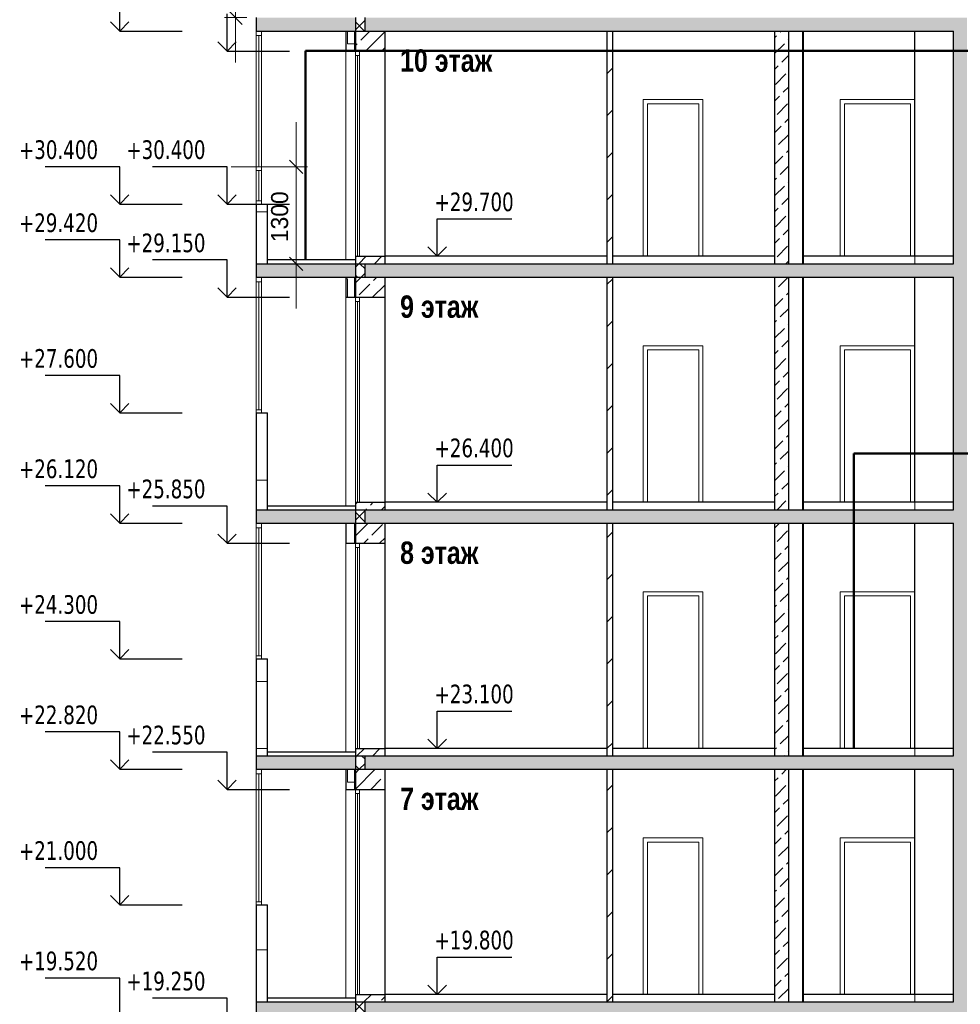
# Model space of a CAD drawing. Header units: millimetres. Extents: x 40580 to 1168286, y -220995 to 81020.
# Tile 107 of 194: x 324282 to 336892, y -47789 to -34584. Entities that reach past the tile are written whole.
import ezdxf

# ---------------------------------------------------------------- set-up
doc = ezdxf.new("R2010")
doc.units = ezdxf.units.MM
doc.linetypes.add('CENTER', pattern=[2, 1.25, -0.25, 0.25, -0.25])
for name, color, linetype, lineweight in [('Standard', 7, 'Continuous', 25), ('Общий01', 7, 'Continuous', 13), ('ОСИ', 7, 'CENTER', 15), ('Стена', 7, 'Continuous', 50), ('Текст_ общее', 7, 'Continuous', 25)]:
    doc.layers.add(name, color=color, linetype=linetype, lineweight=lineweight)
doc.layers.add('Стена_ бетон не несущ.', color=7, linetype='Continuous', lineweight=35, true_color=0xb4b496)
doc.layers.add('Стена_ бетон несущ.', color=7, linetype='Continuous', lineweight=70, true_color=0xb4b496)
doc.styles.add('Century Gothic', font='txt')
doc.styles.add('TAHOMA', font='tahoma.ttf')
doc.dimstyles.new('__________3', dxfattribs={"dimtxt": 229, "dimasz": 300, "dimexe": 0, "dimexo": 0, "dimgap": 114.5, "dimtad": 2, "dimdec": 0, "dimrnd": 1, "dimzin": 12, "dimdsep": 46, "dimtxsty": 'Century Gothic', "dimblk1": 'ALL_ML_STRICH', "dimblk2": 'ALL_ML_STRICH', "dimsah": 1, "dimcen": 0, "dimclrd": 256, "dimclre": 256, "dimclrt": 256, "dimadec": 0, "dimazin": 0, "dimtfac": 1, "dimtdec": 0, "dimtix": 1, "dimtmove": 2, "dimatfit": 3, "dimfxl": 0, "dimtzin": 0, "dimlwd": 0, "dimlwe": 13, "dimarcsym": 0})
pattern_1 = [(45, (131127.58, -67760.15), (-212.13203, 212.13203), [200, -70]), (45, (131021.5, -67654.08), (-212.13203, 212.13203), [200, -70])]
pattern_2 = [(0, (132027.6, -66860.15), (450, 450), [450, -450]), (90, (132027.6, -66860.15), (-450, 450), [450, -450])]
pattern_3 = [(45, (131127.58, -67760.15), (-106.06602, 106.06602), []), (135, (131127.58, -67760.15), (-106.06602, -106.06602), [])]
pattern_4 = [(45, (131127.58, -67760.15), (-212.13203, 212.13203), []), (45, (131021.5, -67654.08), (-212.13203, 212.13203), [200, -70])]
pattern_5 = [(45, (131127.6, -67760.15), (-565.6854, 565.6854), []), (45, (130844.7, -67477.3), (-565.6854, 565.6854), [])]

# ---------------------------------------------------------------- blocks, each defined once
blk = doc.blocks.new('COMPLEX_ELEVATIONDIM_12')
at = {"layer": 'Standard', "color": 7, "linetype": 'Continuous', "lineweight": 25}
for p, q in [((194495, 33023), (194495, 33523)), ((194495, 33023), (194370, 33148)), ((194495, 33023), (194620, 33148)), ((194495, 33023), (194495, 33023)), ((194495, 33023), (194495, 33023)), ((194495, 33023), (195335, 33023)), ((194495, 33023), (194495, 33023)), ((194495, 33023), (194495, 33023)), ((194495, 31203), (193495, 31203)), ((194495, 30703), (194495, 31203)), ((194495, 30703), (194370, 30828)), ((194495, 30703), (194620, 30828)), ((194495, 30703), (194495, 30703)), ((194495, 30703), (194495, 30703)), ((194495, 30703), (195335, 30703)), ((194495, 30703), (194495, 30703)), ((194495, 30703), (194495, 30703)), ((194495, 30223), (193495, 30223)), ((194495, 29723), (194495, 30223)), ((194495, 29723), (194370, 29848)), ((194495, 29723), (194620, 29848)), ((194495, 29723), (194495, 29723)), ((194495, 29723), (194495, 29723)), ((194495, 29723), (195335, 29723)), ((194495, 29723), (194495, 29723)), ((194495, 29723), (194495, 29723)), ((194495, 28403), (193495, 28403)), ((194495, 27903), (194495, 28403)), ((194495, 27903), (194370, 28028)), ((194495, 27903), (194620, 28028)), ((194495, 27903), (194495, 27903)), ((194495, 27903), (194495, 27903)), ((194495, 27903), (195335, 27903)), ((194495, 27903), (194495, 27903)), ((194495, 27903), (194495, 27903)), ((194495, 26923), (193495, 26923)), ((194495, 26423), (194495, 26923)), ((194495, 26423), (194370, 26548)), ((194495, 26423), (194620, 26548)), ((194495, 26423), (194495, 26423)), ((194495, 26423), (194495, 26423)), ((194495, 26423), (195335, 26423)), ((194495, 26423), (194495, 26423)), ((194495, 26423), (194495, 26423)), ((194495, 25103), (193495, 25103)), ((194495, 24603), (194495, 25103)), ((194495, 24603), (194370, 24728)), ((194495, 24603), (194620, 24728)), ((194495, 24603), (194495, 24603)), ((194495, 24603), (194495, 24603)), ((194495, 24603), (195335, 24603)), ((194495, 24603), (194495, 24603)), ((194495, 24603), (194495, 24603)), ((194495, 23623), (193495, 23623)), ((194495, 23123), (194495, 23623)), ((194495, 23123), (194370, 23248)), ((194495, 23123), (194620, 23248)), ((194495, 23123), (194495, 23123)), ((194495, 23123), (194495, 23123)), ((194495, 23123), (195335, 23123)), ((194495, 23123), (194495, 23123)), ((194495, 23123), (194495, 23123)), ((194495, 21803), (193495, 21803)), ((194495, 21303), (194495, 21803)), ((194495, 21303), (194370, 21428)), ((194495, 21303), (194620, 21428)), ((194495, 21303), (194495, 21303)), ((194495, 21303), (194495, 21303)), ((194495, 21303), (195335, 21303)), ((194495, 21303), (194495, 21303)), ((194495, 21303), (194495, 21303)), ((194495, 20323), (193495, 20323)), ((194495, 19823), (194495, 20323))]:
    blk.add_line(p, q, dxfattribs=at)
at = {"layer": 'Standard', "color": 7, "linetype": 'Continuous', "lineweight": 25, "char_height": 250, "width": 104.17, "attachment_point": 7, "style": 'TAHOMA'}
for s, insert in [('\\W0.83;+30.400', (193144, 31303)), ('\\W0.83;+29.420', (193144, 30323)), ('\\W0.83;+27.600', (193144, 28503)), ('\\W0.83;+26.120', (193144, 27023)), ('\\W0.83;+24.300', (193144, 25203)), ('\\W0.83;+22.820', (193144, 23723)), ('\\W0.83;+21.000', (193144, 21903)), ('\\W0.83;+19.520', (193144, 20423))]:
    blk.add_mtext(s, dxfattribs=dict(at, insert=insert))
blk = doc.blocks.new('COMPLEX_ELEVATIONDIM_13')
at = {"layer": 'Standard', "color": 7, "linetype": 'Continuous', "lineweight": 25}
for p, q in [((195934, 32753), (195934, 33253)), ((195934, 32753), (195809, 32878)), ((195934, 32753), (196059, 32878)), ((195934, 32753), (195934, 32753)), ((195934, 32753), (195934, 32753)), ((195934, 32753), (196774, 32753)), ((195934, 32753), (195934, 32753)), ((195934, 32753), (195934, 32753)), ((195934, 31203), (194934, 31203)), ((195934, 30703), (195934, 31203)), ((195934, 30703), (195809, 30828)), ((195934, 30703), (196059, 30828)), ((195934, 30703), (195934, 30703)), ((195934, 30703), (195934, 30703)), ((195934, 30703), (196774, 30703)), ((195934, 30703), (195934, 30703)), ((195934, 30703), (195934, 30703)), ((195934, 29953), (194934, 29953)), ((195934, 29453), (195934, 29953)), ((195934, 29453), (195809, 29578)), ((195934, 29453), (196059, 29578)), ((195934, 29453), (195934, 29453)), ((195934, 29453), (195934, 29453)), ((195934, 29453), (196774, 29453)), ((195934, 29453), (195934, 29453)), ((195934, 29453), (195934, 29453)), ((195934, 26653), (194934, 26653)), ((195934, 26153), (195934, 26653)), ((195934, 26153), (195809, 26278)), ((195934, 26153), (196059, 26278)), ((195934, 26153), (195934, 26153)), ((195934, 26153), (195934, 26153)), ((195934, 26153), (196774, 26153)), ((195934, 26153), (195934, 26153)), ((195934, 26153), (195934, 26153)), ((195934, 23353), (194934, 23353)), ((195934, 22853), (195934, 23353)), ((195934, 22853), (195809, 22978)), ((195934, 22853), (196059, 22978)), ((195934, 22853), (195934, 22853)), ((195934, 22853), (195934, 22853)), ((195934, 22853), (196774, 22853)), ((195934, 22853), (195934, 22853)), ((195934, 22853), (195934, 22853)), ((195934, 20053), (194934, 20053)), ((195934, 19553), (195934, 20053))]:
    blk.add_line(p, q, dxfattribs=at)
at = {"layer": 'Standard', "color": 7, "linetype": 'Continuous', "lineweight": 25, "char_height": 250, "width": 104.17, "attachment_point": 7, "style": 'TAHOMA'}
for s, insert in [('\\W0.83;+30.400', (194584, 31303)), ('\\W0.83;+29.150', (194584, 30053)), ('\\W0.83;+25.850', (194584, 26753)), ('\\W0.83;+22.550', (194584, 23453)), ('\\W0.83;+19.250', (194584, 20153))]:
    blk.add_mtext(s, dxfattribs=dict(at, insert=insert))
blk = doc.blocks.new('ALL_ML_STRICH')
at = {"color": 0, "linetype": 'ByBlock', "lineweight": -2}
for p, q in [((0, -0.5), (0, 0.5)), ((-1, 0), (0.5, 0)), ((-0.3, -0.3), (0.3, 0.3))]:
    blk.add_line(p, q, dxfattribs=at)
blk = doc.blocks.new('*D17091')
at = {"layer": 'Defpoints', "color": 0}
for p in [(327119, -36557), (327989, -36557), (327989, -37857)]:
    blk.add_point(p, dxfattribs=at)
at = {"layer": 'ОСИ', "color": 218, "linetype": 'Continuous', "lineweight": 0}
for p, q in [((327989, -36257), (327989, -35957)), ((327989, -37857), (327989, -36557)), ((327989, -38157), (327989, -38457))]:
    blk.add_line(p, q, dxfattribs=at)
at = {"layer": 'ОСИ', "color": 218, "linetype": 'Continuous', "lineweight": 13}
for p, q in [((327119, -36557), (327989, -36557)), ((327989, -37857), (327989, -37857))]:
    blk.add_line(p, q, dxfattribs=at)
at = {"layer": 'ОСИ', "color": 218, "lineweight": 0, "xscale": 300, "yscale": 300, "zscale": 300}
for p, rotation in [((327989, -36557), 270), ((327989, -37857), 90)]:
    blk.add_blockref('ALL_ML_STRICH', p, dxfattribs=dict(at, rotation=rotation))
at = {"layer": 'ОСИ', "color": 218, "lineweight": 13, "insert": (327768, -37227), "char_height": 229, "attachment_point": 5, "rotation": 90, "style": 'Century Gothic'}
blk.add_mtext('1300', dxfattribs=at)
blk = doc.blocks.new('*D17092')
at = {"layer": 'Defpoints', "color": 0}
for p in [(327176, -33257), (327176, -33257), (327176, -34557)]:
    blk.add_point(p, dxfattribs=at)
at = {"layer": 'ОСИ', "color": 218, "linetype": 'Continuous', "lineweight": 0}
for p, q in [((327176, -32957), (327176, -32657)), ((327176, -34557), (327176, -33257)), ((327176, -34857), (327176, -35157))]:
    blk.add_line(p, q, dxfattribs=at)
at = {"layer": 'ОСИ', "color": 218, "linetype": 'Continuous', "lineweight": 13}
for p, q in [((327176, -33257), (327176, -33257)), ((327176, -34557), (327176, -34557))]:
    blk.add_line(p, q, dxfattribs=at)
at = {"layer": 'ОСИ', "color": 218, "lineweight": 0, "xscale": 300, "yscale": 300, "zscale": 300}
for p, rotation in [((327176, -33257), 270), ((327176, -34557), 90)]:
    blk.add_blockref('ALL_ML_STRICH', p, dxfattribs=dict(at, rotation=rotation))
at = {"layer": 'ОСИ', "color": 218, "lineweight": 13, "insert": (326956, -33927), "char_height": 229, "attachment_point": 5, "rotation": 90, "style": 'Century Gothic'}
blk.add_mtext('1300', dxfattribs=at)
blk = doc.blocks.new('COMPLEX_ELEVATIONDIM_14')
at = {"layer": 'Standard', "color": 7, "linetype": 'Continuous', "lineweight": 25}
for p, q in [((198751, 30003), (198751, 30503)), ((198751, 30503), (199751, 30503)), ((198751, 30003), (198626, 30128)), ((198751, 30003), (198876, 30128)), ((198751, 30003), (198751, 30003)), ((198751, 30003), (198751, 30003)), ((198751, 30003), (198751, 30003)), ((198751, 30003), (198751, 30003)), ((198751, 26703), (198751, 27203)), ((198751, 27203), (199751, 27203)), ((198751, 26703), (198626, 26828)), ((198751, 26703), (198876, 26828)), ((198751, 26703), (198751, 26703)), ((198751, 26703), (198751, 26703)), ((198751, 26703), (198751, 26703)), ((198751, 26703), (198751, 26703)), ((198751, 23403), (198751, 23903)), ((198751, 23903), (199751, 23903)), ((198751, 23403), (198626, 23528)), ((198751, 23403), (198876, 23528)), ((198751, 23403), (198751, 23403)), ((198751, 23403), (198751, 23403)), ((198751, 23403), (198751, 23403)), ((198751, 23403), (198751, 23403)), ((198751, 20103), (198751, 20603)), ((198751, 20603), (199751, 20603)), ((198751, 20103), (198626, 20228)), ((198751, 20103), (198876, 20228)), ((198751, 20103), (198751, 20103)), ((198751, 20103), (198751, 20103)), ((198751, 20103), (198751, 20103)), ((198751, 20103), (198751, 20103))]:
    blk.add_line(p, q, dxfattribs=at)
at = {"layer": 'Standard', "color": 7, "linetype": 'Continuous', "lineweight": 25, "char_height": 250, "width": 104.17, "attachment_point": 7, "style": 'TAHOMA'}
for s, insert in [('\\W0.83;+29.700', (198716, 30603)), ('\\W0.83;+26.400', (198716, 27303)), ('\\W0.83;+23.100', (198716, 24003)), ('\\W0.83;+19.800', (198716, 20703))]:
    blk.add_mtext(s, dxfattribs=dict(at, insert=insert))

msp = doc.modelspace()

# ---------------------------------------------------------------- hatches: boundary and pattern name
at = {"layer": 'Standard', "linetype": 'Continuous', "lineweight": 13}
h = msp.add_hatch(dxfattribs=at)
h.set_pattern_fill('____', scale=450, style=0, pattern_type=2)
h.set_pattern_definition(pattern_2)
h.paths.add_polyline_path([(328772.5, -34736.9), (328652.5, -34736.9), (328652.5, -35006.9), (328772.5, -35006.9)], flags=0)
h = msp.add_hatch(dxfattribs=at)
h.set_pattern_fill('____', scale=450, style=0, pattern_type=2)
h.set_pattern_definition(pattern_2)
h.paths.add_polyline_path([(327452.5, -37856.9), (327602.5, -37856.9), (327602.5, -37056.9), (327452.5, -37056.9)], flags=0)
h = msp.add_hatch(dxfattribs=at)
h.set_pattern_fill('____', scale=450, style=0, pattern_type=2)
h.set_pattern_definition(pattern_2)
h.paths.add_polyline_path([(328772.5, -38036.9), (328652.5, -38036.9), (328652.5, -38306.9), (328772.5, -38306.9)], flags=0)
h = msp.add_hatch(dxfattribs=at)
h.set_pattern_fill('____', scale=450, style=0, pattern_type=2)
h.set_pattern_definition(pattern_2)
h.paths.add_polyline_path([(327452.5, -41156.9), (327602.5, -41156.9), (327602.5, -39856.9), (327452.5, -39856.9)], flags=0)
h = msp.add_hatch(dxfattribs=at)
h.set_pattern_fill('____', scale=450, style=0, pattern_type=2)
h.set_pattern_definition(pattern_2)
h.paths.add_polyline_path([(327452.5, -44456.9), (327602.5, -44456.9), (327602.5, -43156.9), (327452.5, -43156.9)], flags=0)
h = msp.add_hatch(dxfattribs=at)
h.set_pattern_fill('____', scale=450, style=0, pattern_type=2)
h.set_pattern_definition(pattern_2)
h.paths.add_polyline_path([(328772.5, -44636.9), (328652.5, -44636.9), (328652.5, -44906.9), (328772.5, -44906.9)], flags=0)
h = msp.add_hatch(dxfattribs=at)
h.set_pattern_fill('____', scale=450, style=0, pattern_type=2)
h.set_pattern_definition(pattern_2)
h.paths.add_polyline_path([(327452.5, -47756.9), (327602.5, -47756.9), (327602.5, -46456.9), (327452.5, -46456.9)], flags=0)
at = {"layer": 'Стена_ бетон не несущ.', "linetype": 'Continuous', "lineweight": 13, "true_color": 0xf0b464}
h = msp.add_hatch(dxfattribs=at)
h.set_pattern_fill('__________22', color=31, scale=100, style=0, pattern_type=2)
h.set_pattern_definition(pattern_5)
h.paths.add_polyline_path([(332232.5, -34736.9), (332152.5, -34736.9), (332152.5, -37856.9), (332232.5, -37856.9)], flags=0)
at = {"layer": 'Стена_ бетон не несущ.', "linetype": 'Continuous', "lineweight": 13, "true_color": 0xc8aaf3}
h = msp.add_hatch(dxfattribs=at)
h.set_pattern_fill('__________16', color=191, scale=100, style=0, pattern_type=2)
h.set_pattern_definition(pattern_1)
h.paths.add_polyline_path([(334592.5, -34736.9), (334402.5, -34736.9), (334402.5, -37856.9), (334592.5, -37856.9)], flags=0)
at = {"layer": 'Стена_ бетон не несущ.', "linetype": 'Continuous', "lineweight": 13, "true_color": 0xf0b464}
h = msp.add_hatch(dxfattribs=at)
h.set_pattern_fill('__________22', color=31, scale=100, style=0, pattern_type=2)
h.set_pattern_definition(pattern_5)
h.paths.add_polyline_path([(332232.5, -38036.9), (332152.5, -38036.9), (332152.5, -41156.9), (332232.5, -41156.9)], flags=0)
at = {"layer": 'Стена_ бетон не несущ.', "linetype": 'Continuous', "lineweight": 13, "true_color": 0xc8aaf3}
h = msp.add_hatch(dxfattribs=at)
h.set_pattern_fill('__________16', color=191, scale=100, style=0, pattern_type=2)
h.set_pattern_definition(pattern_1)
h.paths.add_polyline_path([(334592.5, -38036.9), (334402.5, -38036.9), (334402.5, -41156.9), (334592.5, -41156.9)], flags=0)
at = {"layer": 'Стена_ бетон не несущ.', "linetype": 'Continuous', "lineweight": 13, "true_color": 0xf0b464}
h = msp.add_hatch(dxfattribs=at)
h.set_pattern_fill('__________22', color=31, scale=100, style=0, pattern_type=2)
h.set_pattern_definition(pattern_5)
h.paths.add_polyline_path([(332232.5, -41336.9), (332152.5, -41336.9), (332152.5, -44456.9), (332232.5, -44456.9)], flags=0)
at = {"layer": 'Стена_ бетон не несущ.', "linetype": 'Continuous', "lineweight": 13, "true_color": 0xc8aaf3}
h = msp.add_hatch(dxfattribs=at)
h.set_pattern_fill('__________16', color=191, scale=100, style=0, pattern_type=2)
h.set_pattern_definition(pattern_1)
h.paths.add_polyline_path([(334592.5, -41336.9), (334402.5, -41336.9), (334402.5, -44456.9), (334592.5, -44456.9)], flags=0)
at = {"layer": 'Стена_ бетон не несущ.', "linetype": 'Continuous', "lineweight": 13, "true_color": 0xf0b464}
h = msp.add_hatch(dxfattribs=at)
h.set_pattern_fill('__________22', color=31, scale=100, style=0, pattern_type=2)
h.set_pattern_definition(pattern_5)
h.paths.add_polyline_path([(332232.5, -44636.9), (332152.5, -44636.9), (332152.5, -47756.9), (332232.5, -47756.9)], flags=0)
at = {"layer": 'Стена_ бетон не несущ.', "linetype": 'Continuous', "lineweight": 13, "true_color": 0xc8aaf3}
h = msp.add_hatch(dxfattribs=at)
h.set_pattern_fill('__________16', color=191, scale=100, style=0, pattern_type=2)
h.set_pattern_definition(pattern_1)
h.paths.add_polyline_path([(334592.5, -44636.9), (334402.5, -44636.9), (334402.5, -47756.9), (334592.5, -47756.9)], flags=0)
at = {"layer": 'Стена_ бетон несущ.', "linetype": 'Continuous', "lineweight": 25, "true_color": 0xf1f1f1}
for points in [[(327452.5, -34736.9), (328782.5, -34736.9), (328782.5, -34556.9), (327452.5, -34556.9)], [(328912.4, -34556.9), (328912.4, -34736.9), (336982.5, -34736.9), (336982.5, -34556.9)], [(336982.5, -37856.9), (336982.5, -34736.9), (336802.5, -34736.9), (336802.5, -37856.9)], [(327452.5, -38036.9), (328782.5, -38036.9), (328782.5, -37856.9), (327452.5, -37856.9)], [(328912.4, -37856.9), (328912.4, -38036.9), (336982.5, -38036.9), (336982.5, -37856.9)], [(336982.5, -41156.9), (336982.5, -38036.9), (336802.5, -38036.9), (336802.5, -41156.9)], [(327452.5, -41336.9), (328782.5, -41336.9), (328782.5, -41156.9), (327452.5, -41156.9)], [(328912.4, -41156.9), (328912.4, -41336.9), (336982.5, -41336.9), (336982.5, -41156.9)], [(336982.5, -44456.9), (336982.5, -41336.9), (336802.5, -41336.9), (336802.5, -44456.9)], [(327452.5, -44636.9), (328782.5, -44636.9), (328782.5, -44456.9), (327452.5, -44456.9)], [(328912.4, -44456.9), (328912.4, -44636.9), (336982.5, -44636.9), (336982.5, -44456.9)], [(336982.5, -47756.9), (336982.5, -44636.9), (336802.5, -44636.9), (336802.5, -47756.9)], [(327452.5, -47936.9), (328782.5, -47936.9), (328782.5, -47756.9), (327452.5, -47756.9)], [(328912.4, -47756.9), (328912.4, -47936.9), (336982.5, -47936.9), (336982.5, -47756.9)]]:
    msp.add_hatch(color=7, dxfattribs=at).paths.add_polyline_path(points)
at = {"layer": 'Стена_ бетон несущ.', "linetype": 'Continuous', "lineweight": 13}
h = msp.add_hatch(dxfattribs=at)
h.set_pattern_fill('__________6', scale=100, style=0, pattern_type=2)
h.set_pattern_definition(pattern_3)
h.paths.add_polyline_path([(328782.5, -34736.9), (328912.4, -34736.9), (328912.4, -34556.9), (328782.5, -34556.9)], flags=0)
at = {"layer": 'Стена_ бетон несущ.', "linetype": 'Continuous', "lineweight": 13, "true_color": 0xc8c8a0}
h = msp.add_hatch(dxfattribs=at)
h.set_pattern_fill('__________7', color=9, scale=100, style=0, pattern_type=2)
h.set_pattern_definition(pattern_4)
h.paths.add_polyline_path([(329182.5, -34736.9), (328782.5, -34736.9), (328782.5, -35006.9), (329182.5, -35006.9)], flags=0)
h = msp.add_hatch(dxfattribs=at)
h.set_pattern_fill('__________7', color=9, scale=100, style=0, pattern_type=2)
h.set_pattern_definition(pattern_4)
h.paths.add_polyline_path([(329182.5, -37756.9), (328782.5, -37756.9), (328782.5, -37856.9), (329182.5, -37856.9)], flags=0)
at = {"layer": 'Стена_ бетон несущ.', "linetype": 'Continuous', "lineweight": 13}
h = msp.add_hatch(dxfattribs=at)
h.set_pattern_fill('__________6', scale=100, style=0, pattern_type=2)
h.set_pattern_definition(pattern_3)
h.paths.add_polyline_path([(328782.5, -38036.9), (328912.4, -38036.9), (328912.4, -37856.9), (328782.5, -37856.9)], flags=0)
at = {"layer": 'Стена_ бетон несущ.', "linetype": 'Continuous', "lineweight": 13, "true_color": 0xc8c8a0}
h = msp.add_hatch(dxfattribs=at)
h.set_pattern_fill('__________7', color=9, scale=100, style=0, pattern_type=2)
h.set_pattern_definition(pattern_4)
h.paths.add_polyline_path([(329182.5, -38036.9), (328782.5, -38036.9), (328782.5, -38306.9), (329182.5, -38306.9)], flags=0)
h = msp.add_hatch(dxfattribs=at)
h.set_pattern_fill('__________7', color=9, scale=100, style=0, pattern_type=2)
h.set_pattern_definition(pattern_4)
h.paths.add_polyline_path([(329182.5, -41056.9), (328782.5, -41056.9), (328782.5, -41156.9), (329182.5, -41156.9)], flags=0)
at = {"layer": 'Стена_ бетон несущ.', "linetype": 'Continuous', "lineweight": 13}
h = msp.add_hatch(dxfattribs=at)
h.set_pattern_fill('__________6', scale=100, style=0, pattern_type=2)
h.set_pattern_definition(pattern_3)
h.paths.add_polyline_path([(328782.5, -41336.9), (328912.4, -41336.9), (328912.4, -41156.9), (328782.5, -41156.9)], flags=0)
at = {"layer": 'Стена_ бетон несущ.', "linetype": 'Continuous', "lineweight": 13, "true_color": 0xc8c8a0}
h = msp.add_hatch(dxfattribs=at)
h.set_pattern_fill('__________7', color=9, scale=100, style=0, pattern_type=2)
h.set_pattern_definition(pattern_4)
h.paths.add_polyline_path([(329182.5, -41336.9), (328782.5, -41336.9), (328782.5, -41606.9), (329182.5, -41606.9)], flags=0)
h = msp.add_hatch(dxfattribs=at)
h.set_pattern_fill('__________7', color=9, scale=100, style=0, pattern_type=2)
h.set_pattern_definition(pattern_4)
h.paths.add_polyline_path([(329182.5, -44356.9), (328782.5, -44356.9), (328782.5, -44456.9), (329182.5, -44456.9)], flags=0)
at = {"layer": 'Стена_ бетон несущ.', "linetype": 'Continuous', "lineweight": 13}
h = msp.add_hatch(dxfattribs=at)
h.set_pattern_fill('__________6', scale=100, style=0, pattern_type=2)
h.set_pattern_definition(pattern_3)
h.paths.add_polyline_path([(328782.5, -44636.9), (328912.4, -44636.9), (328912.4, -44456.9), (328782.5, -44456.9)], flags=0)
at = {"layer": 'Стена_ бетон несущ.', "linetype": 'Continuous', "lineweight": 13, "true_color": 0xc8c8a0}
h = msp.add_hatch(dxfattribs=at)
h.set_pattern_fill('__________7', color=9, scale=100, style=0, pattern_type=2)
h.set_pattern_definition(pattern_4)
h.paths.add_polyline_path([(329182.5, -44636.9), (328782.5, -44636.9), (328782.5, -44906.9), (329182.5, -44906.9)], flags=0)
h = msp.add_hatch(dxfattribs=at)
h.set_pattern_fill('__________7', color=9, scale=100, style=0, pattern_type=2)
h.set_pattern_definition(pattern_4)
h.paths.add_polyline_path([(329182.5, -47656.9), (328782.5, -47656.9), (328782.5, -47756.9), (329182.5, -47756.9)], flags=0)
at = {"layer": 'Стена_ бетон несущ.', "linetype": 'Continuous', "lineweight": 13}
h = msp.add_hatch(dxfattribs=at)
h.set_pattern_fill('__________6', scale=100, style=0, pattern_type=2)
h.set_pattern_definition(pattern_3)
h.paths.add_polyline_path([(328782.5, -47936.9), (328912.4, -47936.9), (328912.4, -47756.9), (328782.5, -47756.9)], flags=0)

# ---------------------------------------------------------------- linework, layer by layer
at = {"layer": 'Standard', "color": 7, "linetype": 'Continuous', "lineweight": 25}
for p, q in [((332152.5, -34736.9), (332152.5, -37856.9)), ((332232.5, -37856.9), (332232.5, -34736.9)), ((334402.5, -34736.9), (334402.5, -37856.9)), ((334592.5, -37856.9), (334592.5, -34736.9)), ((336802.5, -37856.9), (336802.5, -34736.9)), ((332152.5, -38036.9), (332152.5, -41156.9)), ((332232.5, -41156.9), (332232.5, -38036.9)), ((334402.5, -38036.9), (334402.5, -41156.9)), ((334592.5, -41156.9), (334592.5, -38036.9)), ((336802.5, -41156.9), (336802.5, -38036.9)), ((332152.5, -41336.9), (332152.5, -44456.9)), ((332232.5, -44456.9), (332232.5, -41336.9)), ((334402.5, -41336.9), (334402.5, -44456.9)), ((334592.5, -44456.9), (334592.5, -41336.9)), ((336802.5, -44456.9), (336802.5, -41336.9)), ((332152.5, -44636.9), (332152.5, -47756.9)), ((332232.5, -47756.9), (332232.5, -44636.9)), ((334402.5, -44636.9), (334402.5, -47756.9)), ((334592.5, -47756.9), (334592.5, -44636.9)), ((336802.5, -47756.9), (336802.5, -44636.9))]:
    msp.add_line(p, q, dxfattribs=at)
at = {"layer": 'Standard', "color": 7, "linetype": 'Continuous', "lineweight": 13}
for p, q in [((328782.5, -35006.9), (328782.5, -35062.9)), ((328782.5, -35062.9), (328838.5, -35062.9)), ((328782.5, -35062.9), (328782.5, -37756.9)), ((328810.5, -37755.9), (328810.5, -35062.9)), ((328838.5, -35062.9), (328838.5, -35006.9)), ((328838.5, -37756.9), (328838.5, -35062.9)), ((333386.5, -35712.9), (332698.5, -35712.9)), ((332698.5, -35712.9), (332698.5, -37756.9)), ((333386.5, -37756.9), (333386.5, -35712.9)), ((336226.5, -35712.9), (335338.5, -35712.9)), ((335338.5, -35712.9), (335338.5, -37756.9)), ((336226.5, -37756.9), (336226.5, -35712.9)), ((328782.5, -38306.9), (328782.5, -38362.9)), ((328782.5, -38362.9), (328838.5, -38362.9)), ((328782.5, -38362.9), (328782.5, -41056.9)), ((328810.5, -41055.9), (328810.5, -38362.9)), ((328838.5, -38362.9), (328838.5, -38306.9)), ((328838.5, -41056.9), (328838.5, -38362.9)), ((333386.5, -39012.9), (332698.5, -39012.9)), ((332698.5, -39012.9), (332698.5, -41056.9)), ((333386.5, -41056.9), (333386.5, -39012.9)), ((336226.5, -39012.9), (335338.5, -39012.9)), ((335338.5, -39012.9), (335338.5, -41056.9)), ((336226.5, -41056.9), (336226.5, -39012.9)), ((328782.5, -41606.9), (328782.5, -41662.9)), ((328782.5, -41662.9), (328838.5, -41662.9)), ((328782.5, -41662.9), (328782.5, -44356.9)), ((328810.5, -44355.9), (328810.5, -41662.9)), ((328838.5, -41662.9), (328838.5, -41606.9)), ((328838.5, -44356.9), (328838.5, -41662.9)), ((333386.5, -42312.9), (332698.5, -42312.9)), ((332698.5, -42312.9), (332698.5, -44356.9)), ((333386.5, -44356.9), (333386.5, -42312.9)), ((336226.5, -42312.9), (335338.5, -42312.9)), ((335338.5, -42312.9), (335338.5, -44356.9)), ((336226.5, -44356.9), (336226.5, -42312.9)), ((328782.5, -44906.9), (328782.5, -44962.9)), ((328782.5, -44962.9), (328838.5, -44962.9)), ((328782.5, -44962.9), (328782.5, -47656.9)), ((328810.5, -47655.9), (328810.5, -44962.9)), ((328838.5, -44962.9), (328838.5, -44906.9)), ((328838.5, -47656.9), (328838.5, -44962.9)), ((333386.5, -45612.9), (332698.5, -45612.9)), ((332698.5, -45612.9), (332698.5, -47656.9)), ((333386.5, -47656.9), (333386.5, -45612.9)), ((336226.5, -45612.9), (335338.5, -45612.9)), ((335338.5, -45612.9), (335338.5, -47656.9)), ((336226.5, -47656.9), (336226.5, -45612.9))]:
    msp.add_line(p, q, dxfattribs=at)
at = {"layer": 'Общий01', "color": 7, "linetype": 'Continuous', "lineweight": 25}
for p, q in [((327452.5, -34556.9), (327452.5, -34736.9)), ((327452.5, -34736.9), (336802.5, -34736.9)), ((332152.5, -37756.9), (329182.5, -37756.9)), ((334402.5, -37756.9), (332232.5, -37756.9)), ((336802.5, -37756.9), (334782.5, -37756.9)), ((327452.5, -37856.9), (327452.5, -38036.9)), ((327452.5, -37856.9), (336802.5, -37856.9)), ((328782.5, -37806.9), (327602.5, -37806.9)), ((327452.5, -38036.9), (336802.5, -38036.9)), ((332152.5, -41056.9), (329182.5, -41056.9)), ((334402.5, -41056.9), (332232.5, -41056.9)), ((336802.5, -41056.9), (334782.5, -41056.9)), ((327452.5, -41156.9), (327452.5, -41336.9)), ((327452.5, -41156.9), (336802.5, -41156.9)), ((328782.5, -41106.9), (327602.5, -41106.9)), ((327452.5, -41336.9), (336802.5, -41336.9)), ((332152.5, -44356.9), (329182.5, -44356.9)), ((334402.5, -44356.9), (332232.5, -44356.9)), ((336802.5, -44356.9), (334782.5, -44356.9)), ((327452.5, -44456.9), (327452.5, -44636.9)), ((327452.5, -44456.9), (336802.5, -44456.9)), ((328782.5, -44406.9), (327602.5, -44406.9)), ((327452.5, -44636.9), (336802.5, -44636.9)), ((332152.5, -47656.9), (329182.5, -47656.9)), ((334402.5, -47656.9), (332232.5, -47656.9)), ((336802.5, -47656.9), (334782.5, -47656.9)), ((327452.5, -47756.9), (327452.5, -47936.9)), ((327452.5, -47756.9), (336802.5, -47756.9)), ((328782.5, -47706.9), (327602.5, -47706.9))]:
    msp.add_line(p, q, dxfattribs=at)
at = {"layer": 'Общий01', "color": 171, "linetype": 'Continuous', "lineweight": 13, "true_color": 0x8c8cff}
for p, q in [((327452.5, -37056.9), (327452.5, -34736.9)), ((327522.5, -34797.9), (327452.5, -34797.9)), ((327487.5, -34797.9), (327487.5, -36556.9)), ((327522.5, -37056.9), (327522.5, -34736.9)), ((327522.5, -36556.9), (327452.5, -36556.9)), ((327452.5, -36606.9), (327522.5, -36606.9)), ((327487.5, -36606.9), (327487.5, -37015.3)), ((327522.5, -37015.3), (327452.5, -37015.3)), ((327452.5, -39856.9), (327452.5, -38036.9)), ((327522.5, -38097.9), (327452.5, -38097.9)), ((327487.5, -38097.9), (327487.5, -39815.3)), ((327522.5, -39856.9), (327522.5, -38036.9)), ((327522.5, -39815.3), (327452.5, -39815.3)), ((327452.5, -43156.9), (327452.5, -41336.9)), ((327522.5, -41397.9), (327452.5, -41397.9)), ((327487.5, -41397.9), (327487.5, -43115.3)), ((327522.5, -43156.9), (327522.5, -41336.9)), ((327522.5, -43115.3), (327452.5, -43115.3)), ((327452.5, -46456.9), (327452.5, -44636.9)), ((327522.5, -44697.9), (327452.5, -44697.9)), ((327487.5, -44697.9), (327487.5, -46415.3)), ((327522.5, -46456.9), (327522.5, -44636.9)), ((327522.5, -46415.3), (327452.5, -46415.3))]:
    msp.add_line(p, q, dxfattribs=at)
at = {"layer": 'Общий01', "color": 7, "linetype": 'Continuous', "lineweight": 50}
for p, q in [((347506, -35000.6), (328114.3, -35000.6)), ((328114.3, -35000.6), (328114.3, -37806.9)), ((335466.2, -40400.6), (335466.2, -44356.9)), ((347506, -40400.6), (335466.2, -40400.6))]:
    msp.add_line(p, q, dxfattribs=at)
at = {"layer": 'Стена', "color": 34, "linetype": 'Continuous', "lineweight": 25}
for p, q in [((328652.5, -34736.9), (328652.5, -35006.9)), ((328772.5, -34736.9), (328772.5, -35006.9)), ((328652.5, -35006.9), (328782.5, -35006.9)), ((327452.5, -37056.9), (327602.5, -37056.9)), ((327452.5, -37056.9), (327452.5, -37856.9)), ((327602.5, -37856.9), (327602.5, -37056.9)), ((328652.5, -38036.9), (328652.5, -38306.9)), ((328772.5, -38036.9), (328772.5, -38306.9)), ((328652.5, -38306.9), (328782.5, -38306.9)), ((327452.5, -39856.9), (327602.5, -39856.9)), ((327452.5, -39856.9), (327452.5, -41156.9)), ((327602.5, -41156.9), (327602.5, -39856.9)), ((328652.5, -41336.9), (328652.5, -41606.9)), ((328772.5, -41336.9), (328772.5, -41606.9)), ((328652.5, -41606.9), (328782.5, -41606.9)), ((327452.5, -43156.9), (327602.5, -43156.9)), ((327452.5, -43156.9), (327452.5, -44456.9)), ((327602.5, -44456.9), (327602.5, -43156.9)), ((328652.5, -44636.9), (328652.5, -44906.9)), ((328772.5, -44636.9), (328772.5, -44906.9)), ((328652.5, -44906.9), (328782.5, -44906.9)), ((327452.5, -46456.9), (327602.5, -46456.9)), ((327452.5, -46456.9), (327452.5, -47756.9)), ((327602.5, -47756.9), (327602.5, -46456.9))]:
    msp.add_line(p, q, dxfattribs=at)
at = {"layer": 'Стена', "color": 34, "linetype": 'Continuous', "lineweight": 13}
for p, q in [((328652.5, -35006.9), (328652.5, -37806.9)), ((328652.5, -38306.9), (328652.5, -41106.9)), ((328652.5, -41606.9), (328652.5, -44406.9)), ((328652.5, -44906.9), (328652.5, -47706.9))]:
    msp.add_line(p, q, dxfattribs=at)
at = {"layer": 'Стена_ бетон не несущ.', "color": 191, "linetype": 'Continuous', "lineweight": 25, "true_color": 0xc8aaf3}
for p, q in [((334782.5, -37856.9), (334782.5, -34736.9)), ((334782.5, -41156.9), (334782.5, -38036.9)), ((334782.5, -44456.9), (334782.5, -41336.9)), ((334782.5, -47756.9), (334782.5, -44636.9))]:
    msp.add_line(p, q, dxfattribs=at)
at = {"layer": 'Стена_ бетон не несущ.', "color": 45, "linetype": 'Continuous', "lineweight": 25, "true_color": 0xaa8232}
for p, q in [((336282.5, -37756.9), (336282.5, -34736.9)), ((336282.5, -41056.9), (336282.5, -38036.9)), ((336282.5, -44356.9), (336282.5, -41336.9)), ((336282.5, -47656.9), (336282.5, -44636.9))]:
    msp.add_line(p, q, dxfattribs=at)
at = {"layer": 'Стена_ бетон не несущ.', "color": 7, "linetype": 'Continuous', "lineweight": 13}
for p, q in [((333442.5, -35656.9), (332642.5, -35656.9)), ((332642.5, -35656.9), (332642.5, -37756.9)), ((333442.5, -37756.9), (333442.5, -35656.9)), ((336282.5, -35656.9), (335282.5, -35656.9)), ((335282.5, -35656.9), (335282.5, -37756.9)), ((336282.5, -37856.9), (336282.5, -35656.9)), ((333442.5, -38956.9), (332642.5, -38956.9)), ((332642.5, -38956.9), (332642.5, -41056.9)), ((333442.5, -41056.9), (333442.5, -38956.9)), ((336282.5, -38956.9), (335282.5, -38956.9)), ((335282.5, -38956.9), (335282.5, -41056.9)), ((336282.5, -41156.9), (336282.5, -38956.9)), ((333442.5, -42256.9), (332642.5, -42256.9)), ((332642.5, -42256.9), (332642.5, -44356.9)), ((333442.5, -44356.9), (333442.5, -42256.9)), ((336282.5, -42256.9), (335282.5, -42256.9)), ((335282.5, -42256.9), (335282.5, -44356.9)), ((336282.5, -44456.9), (336282.5, -42256.9)), ((333442.5, -45556.9), (332642.5, -45556.9)), ((332642.5, -45556.9), (332642.5, -47656.9)), ((333442.5, -47656.9), (333442.5, -45556.9)), ((336282.5, -45556.9), (335282.5, -45556.9)), ((335282.5, -45556.9), (335282.5, -47656.9)), ((336282.5, -47756.9), (336282.5, -45556.9))]:
    msp.add_line(p, q, dxfattribs=at)
at = {"layer": 'Стена_ бетон несущ.', "color": 7, "linetype": 'Continuous', "lineweight": 25}
for p, q in [((328782.5, -34556.9), (328782.5, -34736.9)), ((328912.4, -34736.9), (328912.4, -34556.9)), ((334792.5, -37856.9), (334792.5, -34736.9)), ((328782.5, -37856.9), (328782.5, -38036.9)), ((328912.4, -38036.9), (328912.4, -37856.9)), ((334792.5, -41156.9), (334792.5, -38036.9)), ((328782.5, -41156.9), (328782.5, -41336.9)), ((328912.4, -41336.9), (328912.4, -41156.9)), ((334792.5, -44456.9), (334792.5, -41336.9)), ((328782.5, -44456.9), (328782.5, -44636.9)), ((328912.4, -44636.9), (328912.4, -44456.9)), ((334792.5, -47756.9), (334792.5, -44636.9)), ((328782.5, -47756.9), (328782.5, -47936.9)), ((328912.4, -47936.9), (328912.4, -47756.9))]:
    msp.add_line(p, q, dxfattribs=at)
at = {"layer": 'Стена_ бетон несущ.', "color": 9, "linetype": 'Continuous', "lineweight": 25, "true_color": 0xc8c8a0}
for p, q in [((328782.5, -34736.9), (328782.5, -35006.9)), ((329182.5, -35006.9), (329182.5, -34736.9)), ((328782.5, -35006.9), (329182.5, -35006.9)), ((329182.5, -37756.9), (329182.5, -35006.9)), ((328782.5, -37756.9), (329182.5, -37756.9)), ((328782.5, -37756.9), (328782.5, -37856.9)), ((329182.5, -37856.9), (329182.5, -37756.9)), ((328782.5, -38036.9), (328782.5, -38306.9)), ((329182.5, -38306.9), (329182.5, -38036.9)), ((328782.5, -38306.9), (329182.5, -38306.9)), ((329182.5, -41056.9), (329182.5, -38306.9)), ((328782.5, -41056.9), (329182.5, -41056.9)), ((328782.5, -41056.9), (328782.5, -41156.9)), ((329182.5, -41156.9), (329182.5, -41056.9)), ((328782.5, -41336.9), (328782.5, -41606.9)), ((329182.5, -41606.9), (329182.5, -41336.9)), ((328782.5, -41606.9), (329182.5, -41606.9)), ((329182.5, -44356.9), (329182.5, -41606.9)), ((328782.5, -44356.9), (329182.5, -44356.9)), ((328782.5, -44356.9), (328782.5, -44456.9)), ((329182.5, -44456.9), (329182.5, -44356.9)), ((328782.5, -44636.9), (328782.5, -44906.9)), ((329182.5, -44906.9), (329182.5, -44636.9)), ((328782.5, -44906.9), (329182.5, -44906.9)), ((329182.5, -47656.9), (329182.5, -44906.9)), ((328782.5, -47656.9), (329182.5, -47656.9)), ((328782.5, -47656.9), (328782.5, -47756.9)), ((329182.5, -47756.9), (329182.5, -47656.9))]:
    msp.add_line(p, q, dxfattribs=at)

# ---------------------------------------------------------------- block references
at = {"layer": 'Standard', "color": 7, "linetype": 'Continuous', "lineweight": 25}
for name in ['COMPLEX_ELEVATIONDIM_12', 'COMPLEX_ELEVATIONDIM_13', 'COMPLEX_ELEVATIONDIM_14']:
    msp.add_blockref(name, (131127.6, -67760.1), dxfattribs=at)

# ---------------------------------------------------------------- texts
at = {"layer": 'Текст_ общее', "color": 7, "linetype": 'Continuous', "lineweight": 13, "char_height": 300, "attachment_point": 7, "style": 'Century Gothic'}
for s, insert, width in [('{\\fCentury Gothic|i0|b1;\\H300.000000;\\W0.833333;\\C7;10 этаж}\\P', (329382.1, -35286.9), 1525), ('{\\fCentury Gothic|i0|b1;\\H300.000000;\\W0.833333;\\C7;9 этаж}\\P', (329382.1, -38586.9), 1329.167), ('{\\fCentury Gothic|i0|b1;\\H300.000000;\\W0.833333;\\C7;8 этаж}\\P', (329382.1, -41886.9), 1329.167), ('{\\fCentury Gothic|i0|b1;\\H300.000000;\\W0.833333;\\C7;7 этаж}\\P', (329382.1, -45186.9), 1329.167)]:
    msp.add_mtext(s, dxfattribs=dict(at, insert=insert, width=width))

# ---------------------------------------------------------------- dimensions: what is measured, and where the dimension line sits
at = {"layer": 'ОСИ', "color": 218, "linetype": 'Continuous', "lineweight": 13, "true_color": 0x500050}
for base, p1, p2, picture, middle in [((327175.8, -33256.9), (327175.8, -34556.9), (327175.8, -33256.9), '*D17092', (326955.5, -33926.6)), ((327988.7, -36556.9), (327988.7, -37856.9), (327118.7, -36556.9), '*D17091', (327768.5, -37226.6))]:
    dim = msp.add_linear_dim(base=base, p1=p1, p2=p2, angle=90, dimstyle='__________3', override={"dimpost": '<>', "dimclrd": 218, "dimclre": 218, "dimclrt": 218, "dimlwd": 0, "dimlwe": 13}, dxfattribs=at)
    dim.commit()
    dim.dimension.update_dxf_attribs({"geometry": picture, "text_midpoint": middle, "dimtype": 160})

doc.saveas('drawing.dxf')
